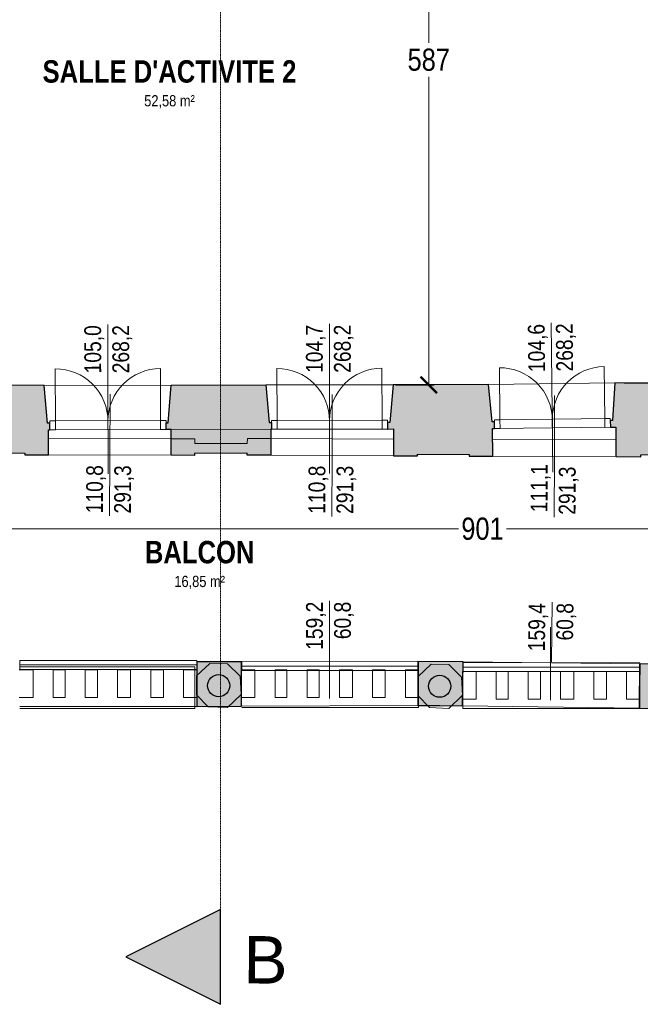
# Model space of a CAD drawing. Extents: x -6068 to 35118, y -17738 to 67348.
# Tile 206 of 243: x 883 to 1443, y 21981 to 22869. Entities that reach past the tile are written whole.
import ezdxf
from ezdxf.enums import TextEntityAlignment as Align

# ---------------------------------------------------------------- set-up
doc = ezdxf.new("R2010")
doc.units = 0
doc.header["$LTSCALE"] = 15
for name, pattern in [('AXES', [50.8, 31.75, -6.35, 6.35, -6.35]), ('Continua', [0]), ('Cui_CONTINU', [0])]:
    doc.linetypes.add(name, pattern=pattern)
doc.layers.get('0').update_dxf_attribs({"linetype": 'CONTINUOUS'})
doc.layers.get('DEFPOINTS').update_dxf_attribs({"linetype": 'CONTINUOUS'})
for name, color, linetype, lineweight, true_color in [('Baie Architectural - Mesures - NIVEAUX - Style par défaut', 7, 'Continua', 0, 0x000000), ('Baie Architectural - Seuil - NIVEAUX - Style par défaut', 7, 'Continua', 0, 0x000000), ('EDL-Mesures et Cotes', 7, 'Continua', 0, 0xc0c0c0), ('Encombrement - NIVEAUX - Style par défaut', 7, 'Continua', 0, 0x000000), ('Enveloppe - NIVEAUX - Style par défaut', 7, 'Continua', 0, 0x000000), ('Extrusion Solide - NIVEAUX - Style par défaut', 7, 'Continua', 0, 0x000000), ('Fenêtre - Cadre - NIVEAUX - Style par défaut', 7, 'Continua', 0, 0x000000), ('Fenêtre - Mesures - NIVEAUX - Style par défaut', 7, 'Continua', 0, 0x000000), ('Fenêtre - Ouvertures - NIVEAUX - Style par défaut', 7, 'Continua', 0, 0x000000), ('Fenêtre - Seuil - NIVEAUX - Style par défaut', 7, 'Continua', 0, 0x000000), ('Pièce - Notes - NIVEAUX - Style par défaut', 7, 'Continua', 0, 0x000000), ('Poteau - NIVEAUX - Style par défaut', 7, 'Continua', 0, 0x000000)]:
    doc.layers.add(name, color=color, linetype=linetype, lineweight=lineweight, true_color=true_color)
for name, color, linetype in [('EDL_NIVEAU 1 murs & cloisons', 5, 'CONTINUOUS'), ('Marques - Coupes', 7, 'CONTINUOUS'), ('PIS-CONTOURS', 44, 'CONTINUOUS'), ('PIS-coupe', 254, 'CONTINUOUS'), ('PIS-fond de plan', 7, 'Cui_CONTINU')]:
    doc.layers.add(name, color=color, linetype=linetype)
doc.styles.add('Arial Narrow', font='ARIALN.TTF')
doc.styles.add('Arial Narrow Bold', font='ARIALNB.TTF')
doc.styles.add('MtXpl_Arial_Narrow', font='ARIALN.TTF')
doc.styles.add('STYLE_GENERE_1', font='arial.ttf')
doc.dimstyles.new('Côtes (ech cm) PIS', dxfattribs={"dimscale": 0, "dimtxt": 20, "dimasz": 15, "dimexe": 5, "dimexo": 5, "dimgap": 5, "dimtad": 0, "dimtih": 1, "dimtoh": 1, "dimdec": 0, "dimtxsty": 'Arial Narrow', "dimblk": 'ARCHTICK', "dimcen": 0, "dimclrd": 256, "dimclre": 256, "dimclrt": 256, "dimadec": 0, "dimazin": 0, "dimtfac": 1, "dimtdec": 0, "dimtmove": 2, "dimatfit": 3, "dimfxl": 30, "dimfxlon": 1, "dimlwd": 0, "dimarcsym": 0})

# ---------------------------------------------------------------- blocks, each defined once
blk = doc.blocks.new('EDP_Niveau 1_2025 09 17')
at = {"layer": 'EDL_NIVEAU 1 murs & cloisons', "linetype": 'Continuous', "ltscale": 0.08}
h = blk.add_hatch(color=9, dxfattribs=at)
h.dxf.hatch_style = 1
h.paths.add_polyline_path([(1575.58, -1439.64), (1517.88, -1439.63), (1517.88, -1433.69), (1510.86, -1433.71), (1510.91, -1440.56), (1510.93, -1458.63), (1420.29, -1458.4), (1418.18, -1492.42), (1416.18, -1492.45), (1416.25, -1498.45), (1421.3, -1498.45), (1421.2, -1524.89), (1443.67, -1524.97), (1443.68, -1523.28), (1515.28, -1522.71), (1514.91, -1565.03), (1540.11, -1565.25), (1575.22, -1565.1)])
h = blk.add_hatch(color=9, dxfattribs=at)
h.dxf.hatch_style = 1
h.paths.add_polyline_path([(905.11, -1460.67), (818.15, -1460.11), (815.64, -1494.11), (813.64, -1494.1), (813.63, -1500.1), (818.99, -1500.11), (818.89, -1522.9), (840.61, -1523), (840.63, -1521.32), (887.61, -1521.82), (887.61, -1523.2), (908.93, -1523.29), (908.89, -1500.66), (910.2, -1500.66), (910.18, -1494.66), (908.2, -1494.84)])
h = blk.add_hatch(color=9, dxfattribs=at)
h.dxf.hatch_style = 1
h.paths.add_polyline_path([(1105.26, -1460.24), (1108.33, -1494.24), (1110.33, -1494.23), (1110.33, -1500.23), (1109.65, -1500.23), (1109.56, -1523.7), (1088.42, -1523.62), (1088.42, -1521.95), (1040.9, -1522.08), (1040.89, -1523.85), (1019.73, -1523.76), (1019.79, -1508.76), (1019.79, -1500.43), (1015.16, -1500.44), (1015.15, -1494.44), (1017.15, -1494.43), (1019.57, -1460.43)])
h = blk.add_hatch(color=9, dxfattribs=at)
h.dxf.hatch_style = 1
h.paths.add_polyline_path([(1220, -1460), (1217.08, -1494), (1215.08, -1494.01), (1215.09, -1500.01), (1220.38, -1500), (1220.43, -1524.12), (1242.08, -1524.08), (1242.09, -1522.7), (1288.65, -1523.04), (1288.64, -1524.38), (1310.12, -1524.46), (1309.84, -1499.66), (1311.61, -1499.64), (1311.55, -1493.64), (1309.54, -1493.64), (1306.16, -1459.7)])
h = blk.add_hatch(color=9, dxfattribs=at)
h.dxf.hatch_style = 1
h.paths.add_polyline_path([(1574.9, -1676.16), (1539.9, -1675.83), (1513.96, -1675.33), (1513.63, -1713.17), (1442.8, -1712.02), (1442.15, -1751.81), (1515.75, -1753.01), (1515.12, -1777.34), (1512.2, -1777.35), (1512.35, -1828.15), (1562.98, -1828.06), (1562.98, -1825.75), (1686.43, -1825.67), (1686.43, -1828.45), (1706.28, -1828.41), (1706.27, -1824.41), (1709.27, -1824.4), (1709.25, -1803.94), (1715.3, -1803.91), (1715.3, -1794.91), (1708.93, -1794.91), (1705.85, -1758.95), (1574.66, -1759.54)])
h = blk.add_hatch(color=9, dxfattribs=at)
h.dxf.hatch_style = 1
h.paths.add_polyline_path([(1083.21, -1710.19), (1042.82, -1710.14), (1042.82, -1750.42), (1083.3, -1749.99), (1083.21, -1710.19)])
h = blk.add_hatch(color=9, dxfattribs=at)
h.dxf.hatch_style = 1
h.paths.add_polyline_path([(1242.49, -1749.62), (1282.81, -1749.83), (1283.3, -1710.03), (1242.4, -1709.82)])
at = {"layer": 'Poteau - NIVEAUX - Style par défaut', "true_color": 0xd8cabe}
for points in [[(1052.64, -1731.59), (1052.79, -1733.33), (1053.24, -1735.01), (1053.98, -1736.59), (1054.98, -1738.02), (1056.21, -1739.25), (1057.64, -1740.25), (1059.22, -1740.99), (1060.9, -1741.44), (1062.64, -1741.59), (1064.38, -1741.44), (1066.06, -1740.99), (1067.64, -1740.25), (1069.07, -1739.25), (1070.3, -1738.02), (1071.3, -1736.59), (1072.04, -1735.01), (1072.49, -1733.33), (1072.64, -1731.59), (1072.49, -1729.86), (1072.04, -1728.17), (1071.3, -1726.59), (1070.3, -1725.17), (1069.07, -1723.93), (1067.64, -1722.93), (1066.06, -1722.2), (1064.38, -1721.75), (1062.64, -1721.59), (1060.9, -1721.75), (1059.22, -1722.2), (1057.64, -1722.93), (1056.21, -1723.93), (1054.98, -1725.17), (1053.98, -1726.59), (1053.24, -1728.17), (1052.79, -1729.86)], [(1252.14, -1732.11), (1252.29, -1733.84), (1252.74, -1735.53), (1253.48, -1737.11), (1254.48, -1738.54), (1255.71, -1739.77), (1257.14, -1740.77), (1258.72, -1741.5), (1260.4, -1741.96), (1262.14, -1742.11), (1263.88, -1741.96), (1265.56, -1741.5), (1267.14, -1740.77), (1268.57, -1739.77), (1269.8, -1738.54), (1270.8, -1737.11), (1271.54, -1735.53), (1271.99, -1733.84), (1272.14, -1732.11), (1271.99, -1730.37), (1271.54, -1728.69), (1270.8, -1727.11), (1269.8, -1725.68), (1268.57, -1724.45), (1267.14, -1723.45), (1265.56, -1722.71), (1263.88, -1722.26), (1262.14, -1722.11), (1260.4, -1722.26), (1258.72, -1722.71), (1257.14, -1723.45), (1255.71, -1724.45), (1254.48, -1725.68), (1253.48, -1727.11), (1252.74, -1728.69), (1252.29, -1730.37)]]:
    blk.add_hatch(color=9, dxfattribs=at).paths.add_polyline_path(points)
at = {"layer": 'Baie Architectural - Mesures - NIVEAUX - Style par défaut', "color": 103, "linetype": 'Continua', "lineweight": 13, "ltscale": 0.1, "true_color": 0x49c386}
for p, q in [((964.33, -1524.53), (964.57, -1468.53)), ((1164.98, -1524.91), (1165.2, -1468.91)), ((1365.66, -1525.68), (1365.87, -1469.68)), ((964.33, -1524.53), (964.1, -1578.45)), ((1164.98, -1524.91), (1164.78, -1578.83)), ((1365.66, -1525.68), (1365.45, -1579.6)), ((1162.8, -1709), (1162.68, -1655.08)), ((1362.99, -1710.03), (1363.66, -1656.11)), ((1162.52, -1743.28), (1162.52, -1677.38)), ((1362.25, -1744.69), (1362.25, -1678.79))]:
    blk.add_line(p, q, dxfattribs=at)
at = {"layer": 'Baie Architectural - Seuil - NIVEAUX - Style par défaut', "color": 103, "linetype": 'Continua', "lineweight": 5, "ltscale": 0.1, "true_color": 0x49c386}
for p, q in [((1019.79, -1508.76), (909, -1508.29)), ((1220.44, -1509.12), (1109.65, -1508.7)), ((1421.26, -1509.89), (1310.18, -1509.46)), ((908.93, -1523.29), (1019.73, -1523.76)), ((1109.59, -1523.7), (1220.38, -1524.12)), ((1310.12, -1524.46), (1421.2, -1524.89)), ((1242.4, -1709.82), (1083.21, -1710.19)), ((1442.65, -1712.02), (1283.3, -1710.03)), ((1083.3, -1749.99), (1242.49, -1749.62)), ((1282.81, -1749.83), (1442.15, -1751.81))]:
    blk.add_line(p, q, dxfattribs=at)
at = {"layer": 'EDL_NIVEAU 1 murs & cloisons', "linetype": 'Continuous', "ltscale": 0.08}
for points in [[(1575.58, -1439.64), (1517.88, -1439.63), (1517.88, -1433.69), (1510.86, -1433.71), (1510.91, -1440.56), (1510.93, -1458.63), (1420.29, -1458.4), (1418.18, -1492.42), (1416.18, -1492.45), (1416.25, -1498.45), (1421.3, -1498.45), (1421.2, -1524.89), (1443.67, -1524.97), (1443.68, -1523.28), (1515.28, -1522.71), (1514.91, -1565.03), (1540.11, -1565.25), (1575.22, -1565.1), (1575.58, -1439.64)], [(905.11, -1460.67), (818.15, -1460.11), (815.64, -1494.11), (813.64, -1494.1), (813.63, -1500.1), (818.99, -1500.11), (818.89, -1522.9), (840.61, -1523), (840.63, -1521.32), (887.61, -1521.82), (887.61, -1523.2), (908.93, -1523.29), (908.89, -1500.66), (910.2, -1500.66), (910.18, -1494.66), (908.2, -1494.84), (905.11, -1460.67)], [(1105.26, -1460.24), (1108.33, -1494.24), (1110.33, -1494.23), (1110.33, -1500.23), (1109.65, -1500.23), (1109.56, -1523.7), (1088.42, -1523.62), (1088.42, -1521.95), (1040.9, -1522.08), (1040.89, -1523.85), (1019.73, -1523.76), (1019.79, -1508.76), (1019.79, -1500.43), (1015.16, -1500.44), (1015.15, -1494.44), (1017.15, -1494.43), (1019.57, -1460.43), (1105.26, -1460.24)], [(1574.9, -1676.16), (1539.9, -1675.83), (1513.96, -1675.33), (1513.63, -1713.17), (1442.8, -1712.02), (1442.15, -1751.81), (1515.75, -1753.01), (1515.12, -1777.34), (1512.2, -1777.35), (1512.35, -1828.15), (1562.98, -1828.06), (1562.98, -1825.75), (1686.43, -1825.67), (1686.43, -1828.45), (1706.28, -1828.41), (1706.27, -1824.41), (1709.27, -1824.4), (1709.25, -1803.94), (1715.3, -1803.91), (1715.3, -1794.91), (1708.93, -1794.91), (1705.85, -1758.95), (1574.66, -1759.54), (1574.9, -1676.16)], [(1083.21, -1710.19), (1042.82, -1710.14), (1042.82, -1750.42), (1083.3, -1749.99), (1083.21, -1710.19)], [(1242.49, -1749.62), (1282.81, -1749.83), (1283.3, -1710.03), (1242.4, -1709.82), (1242.49, -1749.62)]]:
    blk.add_lwpolyline(points, close=True, dxfattribs=at)
blk.add_lwpolyline([(1220, -1460), (1217.08, -1494), (1215.08, -1494.01), (1215.09, -1500.01), (1220.38, -1500), (1220.43, -1524.12), (1242.08, -1524.08), (1242.09, -1522.7), (1288.65, -1523.04), (1288.64, -1524.38), (1310.12, -1524.46), (1309.84, -1499.66), (1311.61, -1499.64), (1311.55, -1493.64), (1309.54, -1493.64), (1306.16, -1459.7), (1220, -1460)], dxfattribs=at)
at = {"layer": 'Encombrement - NIVEAUX - Style par défaut', "color": 18, "linetype": 'Continua', "lineweight": 20, "ltscale": 0.1, "true_color": 0x000000}
for p, q in [((1054.57, -1711.51), (1042.52, -1722.83)), ((1070.63, -1711.79), (1054.57, -1711.51)), ((1082.02, -1723.12), (1070.63, -1711.79)), ((1254.34, -1712.29), (1242.28, -1723.61)), ((1270.39, -1712.57), (1254.34, -1712.29)), ((1281.79, -1723.9), (1270.39, -1712.57)), ((1042.52, -1722.83), (1042.57, -1739.82)), ((1082.82, -1739.5), (1082.02, -1723.12)), ((1242.28, -1723.61), (1242.34, -1740.6)), ((1282.59, -1740.28), (1281.79, -1723.9)), ((1042.57, -1739.82), (1053.11, -1750.57)), ((1070.51, -1751.39), (1082.82, -1739.5)), ((1242.34, -1740.6), (1252.87, -1751.35)), ((1270.27, -1752.17), (1282.59, -1740.28)), ((1053.11, -1750.57), (1070.51, -1751.39)), ((1252.87, -1751.35), (1270.27, -1752.17))]:
    blk.add_line(p, q, dxfattribs=at)
at = {"layer": 'Enveloppe - NIVEAUX - Style par défaut', "color": 18, "linetype": 'Continua', "lineweight": 20, "ltscale": 0.1, "true_color": 0x000000}
for p, q in [((908.18, -1494.67), (905.11, -1460.67)), ((1019.57, -1460.43), (1017.15, -1494.43)), ((1105.26, -1460.24), (1019.57, -1460.43)), ((1108.33, -1494.24), (1105.26, -1460.24)), ((1220, -1460), (1217.08, -1494)), ((1294.25, -1459.84), (1220, -1460)), ((1306.16, -1459.7), (1294.25, -1459.84)), ((1309.55, -1493.66), (1306.16, -1459.7)), ((1420.29, -1458.4), (1418.18, -1492.42)), ((1428.55, -1458.3), (1420.29, -1458.4)), ((1428.56, -1458.61), (1428.55, -1458.3)), ((1510.93, -1458.63), (1428.56, -1458.61)), ((1418.18, -1492.42), (1416.18, -1492.45)), ((1416.18, -1492.45), (1416.25, -1498.45)), ((910.18, -1494.66), (908.18, -1494.67)), ((910.2, -1500.66), (910.18, -1494.66)), ((1017.15, -1494.43), (1015.15, -1494.44)), ((1015.15, -1494.44), (1015.16, -1500.44)), ((1015.16, -1500.44), (1110.35, -1500.23)), ((1110.33, -1494.23), (1108.33, -1494.24)), ((1110.35, -1500.23), (1110.33, -1494.23)), ((1217.08, -1494), (1215.08, -1494.01)), ((1215.08, -1494.01), (1215.09, -1500.01)), ((1311.55, -1493.64), (1309.55, -1493.66)), ((1311.61, -1499.64), (1311.55, -1493.64)), ((908.93, -1523.29), (909, -1508.29)), ((1019.79, -1508.76), (1019.73, -1523.76)), ((1040.95, -1508.85), (1019.79, -1508.76)), ((1040.94, -1513.08), (1040.95, -1508.85)), ((1088.48, -1508.62), (1088.46, -1512.95)), ((1109.65, -1508.7), (1088.48, -1508.62)), ((1109.59, -1523.7), (1109.65, -1508.7)), ((1220.44, -1509.12), (1220.38, -1524.12)), ((1421.26, -1509.89), (1421.2, -1524.89)), ((1088.46, -1512.95), (1040.94, -1513.08)), ((840.62, -1521.32), (887.61, -1521.82)), ((887.61, -1521.82), (887.61, -1523.2)), ((887.61, -1523.2), (908.93, -1523.29)), ((1019.73, -1523.76), (1040.89, -1523.85)), ((1040.89, -1523.85), (1040.9, -1522.08)), ((1040.9, -1522.08), (1088.43, -1521.95)), ((1088.43, -1521.95), (1088.42, -1523.62)), ((1088.42, -1523.62), (1109.59, -1523.7)), ((1220.38, -1524.12), (1242.08, -1524.2)), ((1242.08, -1524.2), (1242.09, -1522.7)), ((1242.09, -1522.7), (1288.65, -1523.04)), ((1288.65, -1523.04), (1288.64, -1524.38)), ((1288.64, -1524.38), (1310.12, -1524.46)), ((1421.2, -1524.89), (1443.67, -1524.97)), ((1063.28, -1710.23), (1043.77, -1710.14)), ((1083.21, -1710.19), (1063.28, -1710.23)), ((1083.3, -1749.99), (1083.21, -1710.19)), ((1262.32, -1709.77), (1242.4, -1709.82)), ((1242.4, -1709.82), (1242.49, -1749.62)), ((1283.3, -1710.03), (1262.32, -1709.77)), ((1282.81, -1749.83), (1283.3, -1710.03)), ((1442.65, -1712.02), (1442.15, -1751.81)), ((1442.71, -1712.02), (1442.65, -1712.02)), ((1442.8, -1712.02), (1442.69, -1718.79)), ((1442.8, -1712.02), (1442.71, -1712.02)), ((1442.8, -1712.02), (1442.71, -1712.02)), ((1442.8, -1712.02), (1442.71, -1712.02)), ((1513.63, -1713.17), (1442.8, -1712.02)), ((895.02, -1717.38), (882.59, -1717.38)), ((895.02, -1742.28), (895.02, -1717.38)), ((913.18, -1717.38), (913.18, -1742.28)), ((923.96, -1717.38), (913.18, -1717.38)), ((923.96, -1742.28), (923.96, -1717.38)), ((942.13, -1717.38), (942.13, -1742.28)), ((953.15, -1717.38), (942.13, -1717.38)), ((953.15, -1742.28), (953.15, -1717.38)), ((971.32, -1717.38), (971.32, -1742.28)), ((983.12, -1717.38), (971.32, -1717.38)), ((983.12, -1742.28), (983.12, -1717.38)), ((1012.71, -1717.38), (1001.28, -1717.38)), ((1001.28, -1717.38), (1001.28, -1742.28)), ((1012.71, -1742.28), (1012.71, -1717.38)), ((1042.8, -1717.38), (1030.87, -1717.38)), ((1030.87, -1717.38), (1030.87, -1742.28)), ((1042.8, -1742.28), (1042.8, -1717.38)), ((1082.87, -1717.38), (1082.87, -1742.28)), ((1095.3, -1717.38), (1082.87, -1717.38)), ((1095.3, -1742.28), (1095.3, -1717.38)), ((1113.46, -1717.38), (1113.46, -1742.28)), ((1124.24, -1717.38), (1113.46, -1717.38)), ((1124.24, -1742.28), (1124.24, -1717.38)), ((1142.41, -1717.38), (1142.41, -1742.28)), ((1153.43, -1717.38), (1142.41, -1717.38)), ((1153.43, -1742.28), (1153.43, -1717.38)), ((1171.6, -1717.38), (1171.6, -1742.28)), ((1183.4, -1717.38), (1171.6, -1717.38)), ((1183.4, -1742.28), (1183.4, -1717.38)), ((1201.56, -1717.38), (1201.56, -1742.28)), ((1212.99, -1717.38), (1201.56, -1717.38)), ((1212.99, -1742.28), (1212.99, -1717.38)), ((1243.08, -1717.38), (1231.15, -1717.38)), ((1231.15, -1717.38), (1231.15, -1742.28)), ((1243.08, -1742.28), (1243.08, -1717.38)), ((1282.6, -1718.79), (1282.6, -1743.69)), ((1295.03, -1718.79), (1282.6, -1718.79)), ((1295.03, -1743.69), (1295.03, -1718.79)), ((1313.2, -1718.79), (1313.2, -1743.69)), ((1323.97, -1718.79), (1313.2, -1718.79)), ((1323.97, -1743.69), (1323.97, -1718.79)), ((1342.14, -1718.79), (1342.14, -1743.69)), ((1353.16, -1718.79), (1342.14, -1718.79)), ((1353.16, -1743.69), (1353.16, -1718.79)), ((1371.33, -1718.79), (1371.33, -1743.69)), ((1383.13, -1718.79), (1371.33, -1718.79)), ((1383.13, -1743.69), (1383.13, -1718.79)), ((1401.3, -1718.79), (1401.3, -1743.69)), ((1412.72, -1718.79), (1401.3, -1718.79)), ((1412.72, -1743.69), (1412.72, -1718.79)), ((1430.88, -1718.79), (1430.88, -1743.69)), ((1442.69, -1718.79), (1430.88, -1718.79)), ((882.59, -1742.28), (895.02, -1742.28)), ((913.18, -1742.28), (923.96, -1742.28)), ((942.13, -1742.28), (953.15, -1742.28)), ((971.32, -1742.28), (983.12, -1742.28)), ((1001.28, -1742.28), (1012.71, -1742.28)), ((1030.87, -1742.28), (1042.8, -1742.28)), ((1082.87, -1742.28), (1095.3, -1742.28)), ((1113.46, -1742.28), (1124.24, -1742.28)), ((1142.41, -1742.28), (1153.43, -1742.28)), ((1171.6, -1742.28), (1183.4, -1742.28)), ((1201.56, -1742.28), (1212.99, -1742.28)), ((1231.15, -1742.28), (1243.08, -1742.28)), ((1242.49, -1749.62), (1262.13, -1749.57)), ((1262.13, -1749.57), (1282.81, -1749.83)), ((1282.59, -1743.69), (1282.6, -1743.69)), ((1282.6, -1743.69), (1295.03, -1743.69)), ((1313.2, -1743.69), (1323.97, -1743.69)), ((1342.14, -1743.69), (1353.16, -1743.69)), ((1371.33, -1743.69), (1383.13, -1743.69)), ((1401.3, -1743.69), (1412.72, -1743.69)), ((1430.88, -1743.69), (1442.28, -1743.69)), ((1442.28, -1743.69), (1442.15, -1751.81)), ((1442.15, -1751.81), (1515.75, -1753.01))]:
    blk.add_line(p, q, dxfattribs=at)
at = {"layer": 'Enveloppe - NIVEAUX - Style par défaut', "color": 9, "linetype": 'Continua', "lineweight": 13, "ltscale": 0.1, "true_color": 0xc0c0c0}
blk.add_line((1442.8, -1712.02), (1442.15, -1751.81), dxfattribs=at)
blk.add_line((1442.8, -1712.02), (1442.15, -1751.81), dxfattribs=at)
blk.add_line((1442.8, -1712.02), (1442.15, -1751.81), dxfattribs=at)
blk.add_line((1442.8, -1712.02), (1442.15, -1751.81), dxfattribs=at)
blk.add_line((1442.8, -1712.02), (1442.15, -1751.81), dxfattribs=at)
blk.add_line((1442.8, -1712.02), (1442.15, -1751.81), dxfattribs=at)
blk.add_line((1442.8, -1712.02), (1442.15, -1751.81), dxfattribs=at)
blk.add_line((1442.8, -1712.02), (1442.15, -1751.81), dxfattribs=at)
blk.add_line((1442.8, -1712.02), (1442.15, -1751.81), dxfattribs=at)
at = {"layer": 'Extrusion Solide - NIVEAUX - Style par défaut', "color": 253, "linetype": 'Continua', "lineweight": 13, "ltscale": 0.1, "true_color": 0xa5a5c0}
for p, q in [((1042.82, -1712.92), (883.13, -1712.93)), ((883.23, -1713.39), (883.22, -1714.39)), ((883.22, -1714.39), (883.22, -1716.89)), ((1042.82, -1709.01), (883.23, -1708.89)), ((883.23, -1708.89), (883.23, -1709.89)), ((883.23, -1709.89), (883.23, -1710.58)), ((883.23, -1710.58), (883.23, -1711.23)), ((883.23, -1711.23), (883.23, -1711.84)), ((883.23, -1711.84), (883.23, -1712.37)), ((883.23, -1712.37), (883.23, -1713.39)), ((1042.82, -1710.01), (1042.82, -1709.01)), ((1042.82, -1710.69), (1042.82, -1710.01)), ((1042.82, -1711.35), (1042.82, -1710.69)), ((1042.82, -1713.24), (1042.82, -1712.92)), ((1042.82, -1713.51), (1042.82, -1713.24)), ((1243.1, -1713.86), (1083.41, -1713.87)), ((1083.51, -1714.33), (1083.5, -1715.33)), ((1243.1, -1709.95), (1083.51, -1709.83)), ((1083.51, -1709.83), (1083.51, -1710.83)), ((1083.51, -1710.83), (1083.51, -1711.52)), ((1083.51, -1711.52), (1083.51, -1712.17)), ((1083.51, -1712.17), (1083.51, -1712.78)), ((1083.51, -1712.78), (1083.51, -1713.74)), ((1083.51, -1713.74), (1083.51, -1714.07)), ((1083.51, -1714.07), (1083.51, -1714.33)), ((1243.1, -1710.95), (1243.1, -1709.95)), ((1243.1, -1711.63), (1243.1, -1710.95)), ((1243.1, -1712.29), (1243.1, -1711.63)), ((1243.1, -1712.89), (1243.1, -1712.29)), ((1243.1, -1713.42), (1243.1, -1712.89)), ((1243.1, -1714.45), (1243.1, -1713.42)), ((1243.1, -1751.36), (1243.1, -1713.86)), ((1243.1, -1715.45), (1243.1, -1714.45)), ((1442.84, -1710.89), (1283.24, -1710.77)), ((1283.24, -1710.77), (1283.24, -1711.77)), ((1283.24, -1711.77), (1283.24, -1712.45)), ((1283.24, -1712.45), (1283.24, -1713.72)), ((1283.24, -1713.72), (1283.24, -1714.25)), ((1283.24, -1714.25), (1283.24, -1715.2)), ((1442.83, -1712.57), (1442.84, -1711.89)), ((1442.83, -1713.22), (1442.83, -1712.57)), ((1442.83, -1713.83), (1442.83, -1713.22)), ((1442.83, -1714.36), (1442.83, -1713.83)), ((1442.83, -1714.8), (1442.83, -1714.36)), ((1442.84, -1711.89), (1442.84, -1710.89)), ((1041.03, -1714.74), (882.96, -1714.74)), ((883.22, -1716.89), (1042.82, -1717.01)), ((1041.03, -1752.24), (1041.03, -1714.74)), ((1083.5, -1715.33), (1083.5, -1717.83)), ((1083.5, -1717.83), (1243.1, -1717.95)), ((1243.1, -1717.95), (1243.1, -1715.45)), ((1442.83, -1714.8), (1283.14, -1714.81)), ((1283.14, -1714.81), (1283.14, -1752.31)), ((1283.24, -1716.27), (1283.23, -1718.77)), ((1283.23, -1718.77), (1442.83, -1718.89)), ((1283.24, -1715.2), (1283.24, -1715.27)), ((1283.24, -1715.27), (1283.24, -1716.27)), ((1442.84, -1752.3), (1442.83, -1714.8)), ((1442.83, -1715.39), (1442.83, -1714.8)), ((1442.83, -1716.39), (1442.83, -1715.39)), ((1442.83, -1718.89), (1442.83, -1716.39)), ((882.96, -1752.24), (1041.03, -1752.24)), ((883.13, -1750.43), (1042.82, -1750.42)), ((1083.41, -1751.37), (1243.1, -1751.36)), ((1283.14, -1752.31), (1442.84, -1752.3))]:
    blk.add_line(p, q, dxfattribs=at)
at = {"layer": 'Fenêtre - Cadre - NIVEAUX - Style par défaut', "color": 161, "linetype": 'Continua', "lineweight": 13, "ltscale": 0.1, "true_color": 0x7599ff}
for p, q in [((910.18, -1492.66), (1015.14, -1492.44)), ((1010.14, -1492.45), (1015.14, -1492.44)), ((1010.16, -1500.45), (1010.14, -1492.45)), ((1015.14, -1492.44), (1015.16, -1500.44)), ((1015.14, -1492.44), (1015.16, -1500.44)), ((1110.33, -1492.23), (1215.07, -1492.01)), ((1110.33, -1492.23), (1115.33, -1492.22)), ((1110.35, -1500.23), (1110.33, -1492.23)), ((1110.35, -1500.23), (1110.33, -1492.23)), ((1115.33, -1492.22), (1115.35, -1500.22)), ((1210.07, -1492.02), (1215.07, -1492.01)), ((1210.09, -1500.02), (1210.07, -1492.02)), ((1215.07, -1492.01), (1215.09, -1500.01)), ((1215.07, -1492.01), (1215.09, -1500.01)), ((1311.52, -1491.64), (1416.15, -1490.45)), ((1311.52, -1491.64), (1316.52, -1491.58)), ((1311.61, -1499.64), (1311.52, -1491.64)), ((1311.61, -1499.64), (1311.52, -1491.64)), ((1316.52, -1491.58), (1316.61, -1499.58)), ((1411.15, -1490.5), (1416.15, -1490.45)), ((1411.25, -1498.5), (1411.15, -1490.5)), ((1416.15, -1490.45), (1416.25, -1498.45)), ((1416.15, -1490.45), (1416.25, -1498.45)), ((910.18, -1492.66), (915.18, -1492.65)), ((910.2, -1500.66), (910.18, -1492.66)), ((910.2, -1500.66), (910.18, -1492.66)), ((1015.16, -1500.44), (910.2, -1500.66)), ((915.2, -1500.65), (910.2, -1500.66)), ((915.18, -1492.65), (915.2, -1500.65)), ((1015.16, -1500.44), (1010.16, -1500.45)), ((1215.09, -1500.01), (1110.35, -1500.23)), ((1115.35, -1500.22), (1110.35, -1500.23)), ((1215.09, -1500.01), (1210.09, -1500.02)), ((1416.25, -1498.45), (1311.61, -1499.64)), ((1316.61, -1499.58), (1311.61, -1499.64)), ((1416.25, -1498.45), (1411.25, -1498.5))]:
    blk.add_line(p, q, dxfattribs=at)
at = {"layer": 'Fenêtre - Mesures - NIVEAUX - Style par défaut', "color": 161, "linetype": 'Continua', "lineweight": 13, "ltscale": 0.1, "true_color": 0x7599ff}
for p, q in [((962.59, -1459.55), (962.47, -1405.63)), ((1162.63, -1459.12), (1162.51, -1405.2)), ((1363.46, -1458.05), (1362.85, -1404.13)), ((962.59, -1459.55), (962.76, -1540.55)), ((1162.63, -1459.12), (1162.8, -1540.12)), ((1363.46, -1458.05), (1364.39, -1539.04))]:
    blk.add_line(p, q, dxfattribs=at)
at = {"layer": 'Fenêtre - Ouvertures - NIVEAUX - Style par défaut', "color": 161, "linetype": 'Continua', "lineweight": 13, "ltscale": 0.1, "true_color": 0x7599ff}
for p, q in [((915.18, -1493.15), (915.08, -1445.67)), ((1010.14, -1492.95), (1010.04, -1445.46)), ((1115.33, -1492.72), (1115.23, -1445.35)), ((1210.07, -1492.52), (1209.97, -1445.15)), ((1316.53, -1492.08), (1315.99, -1444.77)), ((1411.16, -1491), (1410.62, -1443.69)), ((1010.14, -1492.45), (1010.16, -1500.45)), ((1115.33, -1492.22), (1115.35, -1500.22)), ((1162.7, -1492.12), (1162.72, -1500.12)), ((1162.7, -1492.12), (1162.72, -1500.12)), ((1210.07, -1492.02), (1210.09, -1500.02)), ((1316.52, -1491.58), (1316.61, -1499.58)), ((1363.84, -1491.04), (1363.93, -1499.04)), ((1363.84, -1491.04), (1363.93, -1499.04)), ((1411.15, -1490.5), (1411.25, -1498.5)), ((915.18, -1492.65), (915.2, -1500.65)), ((962.66, -1492.55), (962.68, -1500.55)), ((962.66, -1492.55), (962.68, -1500.55))]:
    blk.add_line(p, q, dxfattribs=at)
at = {"layer": 'Fenêtre - Ouvertures - NIVEAUX - Style par défaut', "color": 161, "linetype": 'Continua', "lineweight": 5, "ltscale": 0.1, "true_color": 0x7599ff}
for centre, radius, start, end in [((915.18, -1493.15), 47.48, 0, 90.12325), ((1010.14, -1492.95), 47.48, 90.12334, 179.99999), ((1115.33, -1492.72), 47.37, 0, 90.12315), ((1210.07, -1492.52), 47.37, 90.12327, 179.99999), ((1316.53, -1492.08), 47.32, 0, 90.65386), ((1411.16, -1491), 47.32, 90.6539, 179.99999)]:
    blk.add_arc(centre, radius, start, end, dxfattribs=at)
at = {"layer": 'Fenêtre - Seuil - NIVEAUX - Style par défaut', "color": 161, "linetype": 'Continua', "lineweight": 5, "ltscale": 0.1, "true_color": 0x7599ff}
for p, q in [((1019.57, -1460.43), (905.11, -1460.67)), ((1220, -1460), (1105.26, -1460.24)), ((1420.29, -1458.4), (1306.16, -1459.7)), ((910.2, -1500.66), (1015.16, -1500.44)), ((1110.35, -1500.23), (1215.09, -1500.01)), ((1311.61, -1499.64), (1416.25, -1498.45))]:
    blk.add_line(p, q, dxfattribs=at)
at = {"layer": 'Poteau - NIVEAUX - Style par défaut', "color": 27, "linetype": 'Continua', "lineweight": 30, "ltscale": 0.1, "true_color": 0x7e4e28}
for centre in [(1062.64, -1731.59), (1262.14, -1732.11)]:
    blk.add_circle(centre, 10, dxfattribs=at)
at = {"layer": 'Baie Architectural - Mesures - NIVEAUX - Style par défaut', "color": 103, "linetype": 'Continuous', "true_color": 0x49c386, "style": 'MtXpl_Arial_Narrow'}
for s, rotation, p in [('110,8', 89.75446, (958.06, -1576.11)), ('291,3', 89.75446, (983.36, -1576.25)), ('110,8', 89.7811, (1158.74, -1576.5)), ('291,3', 89.7811, (1184.04, -1576.63)), ('111,1', 89.7811, (1359.43, -1575.21)), ('291,3', 89.7811, (1384.72, -1577.39)), ('159,2', 90.13248, (1156.74, -1699.23)), ('60,8', 90.13248, (1182.01, -1689.62)), ('159,4', 89.28757, (1357.06, -1700.62)), ('60,8', 89.28757, (1382.48, -1690.92))]:
    blk.add_text(s, height=15.153, rotation=rotation, dxfattribs=at).set_placement(p)
at = {"layer": 'Fenêtre - Mesures - NIVEAUX - Style par défaut', "color": 161, "linetype": 'Continuous', "true_color": 0x7599ff, "style": 'MtXpl_Arial_Narrow'}
for s, rotation, p in [('105,0', 90.12322, (956.53, -1449.79)), ('268,2', 90.12322, (981.83, -1449.72)), ('104,7', 90.12322, (1156.57, -1449.43)), ('268,2', 90.12322, (1181.87, -1449.29)), ('104,6', 90.65385, (1357.31, -1448.58)), ('268,2', 90.65385, (1382.61, -1448.03))]:
    blk.add_text(s, height=15.153, rotation=rotation, dxfattribs=at).set_placement(p)
at = {"layer": 'Pièce - Notes - NIVEAUX - Style par défaut', "color": 18, "true_color": 0x000000, "style": 'Arial Narrow Bold'}
for s, height, p in [("SALLE D'ACTIVITE 2", 20.2055, (1018.21, -1187.47)), ('BALCON', 20.205, (1045.43, -1621.19))]:
    blk.add_text(s, height=height, dxfattribs=at).set_placement(p, align=Align.CENTER)
at = {"layer": 'Pièce - Notes - NIVEAUX - Style par défaut', "color": 8, "true_color": 0x808080, "style": 'Arial Narrow'}
for s, p in [('52,58 m²', (1018.21, -1198.77)), ('16,85 m²', (1045.43, -1632.49))]:
    blk.add_text(s, height=10.103, dxfattribs=at).set_placement(p, align=Align.TOP_CENTER)
blk = doc.blocks.new('_ArchTick')
at = {"color": 0, "linetype": 'ByBlock', "const_width": 0.15}
blk.add_lwpolyline([(-0.5, -0.5), (0.5, 0.5)], dxfattribs=at)
blk = doc.blocks.new('*D313')
at = {"layer": 'DEFPOINTS', "color": 0, "linetype": 'Continuous', "ltscale": 0.08, "transparency": 16777216}
for p in [(614.17, 22479.63), (1515.28, 22477.29), (1515.28, 22409.89)]:
    blk.add_point(p, dxfattribs=at)
at = {"layer": 'EDL-Mesures et Cotes', "linetype": 'Continuous', "lineweight": -2, "ltscale": 0.08, "transparency": 16777216}
for p, q in [((614.17, 22439.89), (614.17, 22404.89)), ((1515.28, 22439.89), (1515.28, 22404.89))]:
    blk.add_line(p, q, dxfattribs=at)
at = {"layer": 'EDL-Mesures et Cotes', "linetype": 'Continuous', "lineweight": 0, "ltscale": 0.08, "transparency": 16777216}
for p, q in [((614.17, 22409.89), (1279.23, 22409.89)), ((1515.28, 22409.89), (1322.3, 22409.89))]:
    blk.add_line(p, q, dxfattribs=at)
at = {"layer": 'EDL-Mesures et Cotes', "linetype": 'Continuous', "lineweight": 0, "ltscale": 0.08, "transparency": 16777216, "xscale": 15, "yscale": 15, "zscale": 15, "rotation": 180}
blk.add_blockref('_ArchTick', (614.17, 22409.89), dxfattribs=at)
at = {"layer": 'EDL-Mesures et Cotes', "linetype": 'Continuous', "lineweight": 0, "ltscale": 0.08, "transparency": 16777216, "xscale": 15, "yscale": 15, "zscale": 15}
blk.add_blockref('_ArchTick', (1515.28, 22409.89), dxfattribs=at)
at = {"layer": 'EDL-Mesures et Cotes', "linetype": 'Continuous', "ltscale": 0.08, "transparency": 16777216, "insert": (1300.77, 22409.89), "char_height": 20, "attachment_point": 5, "style": 'Arial Narrow'}
blk.add_mtext('901', dxfattribs=at)
blk = doc.blocks.new('*D315')
at = {"layer": 'DEFPOINTS', "color": 0, "linetype": 'Continuous', "ltscale": 0.08, "transparency": 16777216}
for p in [(1126.8, 23126.4), (1128.07, 22539.81), (1252.25, 22539.81)]:
    blk.add_point(p, dxfattribs=at)
at = {"layer": 'EDL-Mesures et Cotes', "linetype": 'Continuous', "lineweight": -2, "ltscale": 0.08, "transparency": 16777216}
for p, q in [((1222.25, 23126.4), (1257.25, 23126.4)), ((1222.25, 22539.81), (1257.25, 22539.81))]:
    blk.add_line(p, q, dxfattribs=at)
at = {"layer": 'EDL-Mesures et Cotes', "linetype": 'Continuous', "lineweight": 0, "ltscale": 0.08, "transparency": 16777216}
for p, q in [((1252.25, 23126.4), (1252.25, 22848.31)), ((1252.25, 22539.81), (1252.25, 22817.89))]:
    blk.add_line(p, q, dxfattribs=at)
at = {"layer": 'EDL-Mesures et Cotes', "linetype": 'Continuous', "lineweight": 0, "ltscale": 0.08, "transparency": 16777216, "xscale": 15, "yscale": 15, "zscale": 15}
for p, rotation in [((1252.25, 23126.4), 90), ((1252.25, 22539.81), 270)]:
    blk.add_blockref('_ArchTick', p, dxfattribs=dict(at, rotation=rotation))
at = {"layer": 'EDL-Mesures et Cotes', "linetype": 'Continuous', "ltscale": 0.08, "transparency": 16777216, "insert": (1252.25, 22833.1), "char_height": 20, "attachment_point": 5, "style": 'Arial Narrow'}
blk.add_mtext('587', dxfattribs=at)
blk = doc.blocks.new('*U790')
at = {"layer": 'PIS-CONTOURS', "linetype": 'Continuous', "lineweight": 0}
blk.add_hatch(color=0, dxfattribs=at).paths.add_polyline_path([(25049, 0), (24049, 0), (24549, -1000)])
at = {"layer": 'PIS-CONTOURS', "color": 0, "linetype": 'AXES', "lineweight": 13, "ltscale": 0.005}
blk.add_line((1000, 0), (24049, 0), dxfattribs=at)
at = {"layer": 'PIS-CONTOURS', "color": 0, "linetype": 'Continuous', "lineweight": 25, "flags": 128}
blk.add_lwpolyline([(25049, 0), (24049, 0), (24549, -1000)], close=True, dxfattribs=at)
at = {"layer": 'PIS-CONTOURS', "color": 0, "lineweight": 15, "style": 'STYLE_GENERE_1'}
blk.add_attdef('REP1', text='', height=500, dxfattribs=at).set_placement((-721, -441), align=Align.MIDDLE_CENTER)
blk.add_attdef('REP', text='', height=500, dxfattribs=at).set_placement((35848, -844), align=Align.BOTTOM_LEFT)

msp = doc.modelspace()

# ---------------------------------------------------------------- block references
at = {"layer": 'PIS-coupe', "lineweight": 13}
ref = msp.add_blockref('*U790', (1064.24, 24123.32), dxfattribs=dict(at, xscale=0.08552815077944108, yscale=0.08552815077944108, zscale=0.08552815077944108, rotation=269.9999987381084))
ref.add_attrib('REP', 'B', dxfattribs={"layer": 'Marques - Coupes', "lineweight": 15, "height": 42.76, "rotation": 359.46368, "style": 'STYLE_GENERE_1'}).set_placement((1084.7, 21986.98), align=Align.BOTTOM_LEFT)
at = {"layer": 'PIS-fond de plan'}
msp.add_blockref('EDP_Niveau 1_2025 09 17', (0, 24000), dxfattribs=at)

# ---------------------------------------------------------------- dimensions: what is measured, and where the dimension line sits
at = {"layer": 'EDL-Mesures et Cotes', "linetype": 'Continuous', "ltscale": 0.08}
dim = msp.add_linear_dim(base=(1252.25, 22539.81), p1=(1126.8, 23126.4), p2=(1128.07, 22539.81), angle=90, dimstyle='Côtes (ech cm) PIS', override={"dimscale": 1}, dxfattribs=at)
dim.commit()
dim.dimension.update_dxf_attribs({"geometry": '*D315', "text_midpoint": (1252.25, 22833.1)})
dim = msp.add_linear_dim(base=(1515.28, 22409.89), p1=(614.17, 22479.63), p2=(1515.28, 22477.29), dimstyle='Côtes (ech cm) PIS', override={"dimscale": 1}, dxfattribs=at)
dim.commit()
dim.dimension.update_dxf_attribs({"geometry": '*D313', "text_midpoint": (1300.77, 22409.89), "dimtype": 160})

doc.saveas('drawing.dxf')
